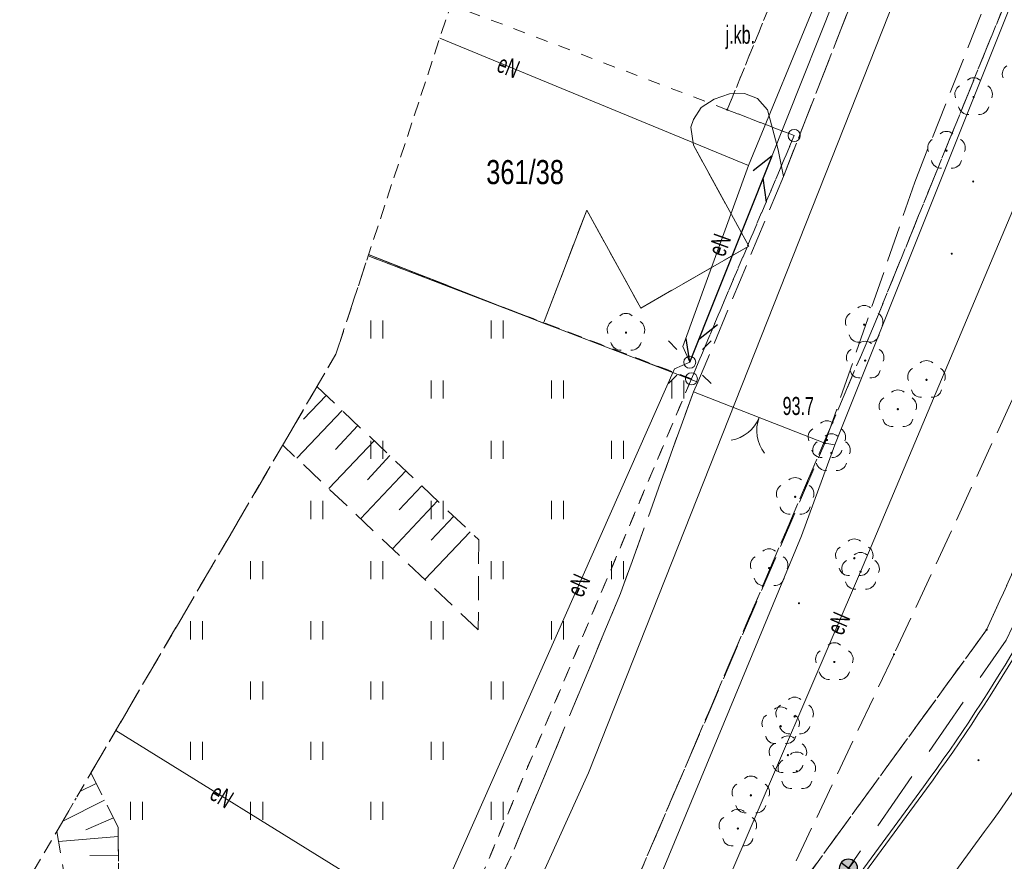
# Model space of a CAD drawing. Header units: metres. Extents: x 6541766 to 6542178, y 5894743 to 5895314.
# Tile 42 of 77: x 6541900 to 6541941, y 5895214 to 5895249. Entities that reach past the tile are written whole.
import ezdxf
from ezdxf.enums import TextEntityAlignment as Align

# ---------------------------------------------------------------- set-up
doc = ezdxf.new("R2010")
doc.units = ezdxf.units.M
for name, pattern in [('0.5_0.5', [1, 0.5, -0.5]), ('1.0_0.5', [1.5, 1, -0.5]), ('1.5_0.5', [2, 1.5, -0.5]), ('2', [0.9, 0.6, -0.3]), ('DASHED', [0.75, 0.5, -0.25]), ('egkk-500', [2, 1.5, -0.5]), ('egug-500', [1, 0.5, -0.5]), ('otob_500', [0]), ('sutp_500', [0])]:
    doc.linetypes.add(name, pattern=pattern)
for name, color, linetype in [('000 Inne (niezydentyfikowane)', 7, 'Continuous'), ('211-numer działki ewidencyjnej', 7, 'Continuous'), ('217-kontur klasyfikacyjny', 7, 'Continuous'), ('218-kontur użytku gruntowego', 7, 'Continuous'), ('219-działka ewidencyjna', 7, 'Continuous'), ('_dr_krawężnik wystający 15x30', 214, 'Continuous'), ('brama', 7, 'Continuous'), ('C-DROGI-SYTUACJA', 7, 'Continuous'), ('jezdnia', 7, 'Continuous'), ('jezdnia-Atr17', 7, 'Continuous'), ('krawężnik', 7, 'Continuous'), ('ogrodzenie trwałe', 7, 'Continuous'), ('pikieta sztuczna-Atr2', 7, 'Continuous'), ('przewód elektroenergetyczny podziemny', 7, 'Continuous'), ('przewód elektroenergetyczny podziemny-Atr1', 7, 'Continuous'), ('przewód gazowy', 7, 'Continuous'), ('przewód telekomunikacyjny napowietrzny', 7, 'Continuous'), ('skarpa nieumocniona', 7, 'Continuous'), ('trawnik', 7, 'Continuous'), ('Zakres', 7, 'Continuous')]:
    doc.layers.add(name, color=color, linetype=linetype)
for name, color, linetype, lineweight in [('_dr_ścieki kd', 36, 'Continuous', 30), ('IE - Kable projektowane', 1, 'DASHED', 20), ('IE - podklad', 8, 'Continuous', 9), ('IE - SŁUP', 1, 'Continuous', 30), ('IE - SŁUP 150W', 1, 'Continuous', 30)]:
    doc.layers.add(name, color=color, linetype=linetype, lineweight=lineweight)
doc.styles.add('MtXpl_Arial20', font='arial.ttf', dxfattribs={"height": 0.2})
doc.linetypes.add('902-500', pattern='A,3.75,0,[1,ksztalty.shx,S=0.5,R=0,X=0,Y=0],3.75', length=7.5)

# ---------------------------------------------------------------- blocks, each defined once
blk = doc.blocks.new('blok - sanitarne pzt chelmza ng')
at = {"color": 0, "linetype": 'Continuous'}
for p, q in [((6542427.67, 5895234.84), (6542431.09, 5895243.415)), ((6542431.09, 5895243.415), (6542430.305, 5895242.796)), ((6542430.863, 5895241.497), (6542430.72, 5895242.486)), ((6542428.826, 5895236.388), (6542428.04, 5895235.769)), ((6542427.67, 5895234.84), (6542427.526, 5895235.83))]:
    blk.add_line(p, q, dxfattribs=at)
at = {"layer": 'przewód elektroenergetyczny podziemny', "color": 1, "linetype": 'Continuous', "lineweight": 9}
for p, q in [((6542436.13, 5895257.61), (6542430.11, 5895243.02)), ((6542417.28, 5895248.304), (6542430.11, 5895243.02)), ((6542430.11, 5895243.02), (6542427.38, 5895235.5)), ((6542434.77, 5895226.14), (6542441.7, 5895242.6)), ((6542427.38, 5895235.5), (6542427.67, 5895234.84)), ((6542416.82, 5895211.5), (6542427.03, 5895234.57)), ((6542427.03, 5895234.57), (6542427.67, 5895234.84)), ((6542420.41, 5895192.72), (6542434.77, 5895226.14)), ((6542403.815, 5895219.547), (6542416.82, 5895211.5))]:
    blk.add_line(p, q, dxfattribs=at)
at = {"layer": 'przewód gazowy', "color": 52, "linetype": 'Continuous', "lineweight": 9}
for p, q in [((6542423.46, 5895217.78), (6542436.92, 5895251.76)), ((6542416.86, 5895203.24), (6542423.46, 5895217.78))]:
    blk.add_line(p, q, dxfattribs=at)
at = {"layer": 'przewód telekomunikacyjny napowietrzny', "color": 30, "linetype": 'sutp_500', "lineweight": 9}
blk.add_line((6542427.67, 5895234.84), (6542436.84, 5895257.83), dxfattribs=at)
at = {"layer": '_dr_ścieki kd', "linetype": '0.5_0.5', "lineweight": 9, "style": 'MtXpl_Arial20'}
blk.add_text('L=44,4m i=4,08%', height=0.5, rotation=54.6415, dxfattribs=at).set_placement((6542440.296, 5895209.908))
at = {"layer": 'przewód elektroenergetyczny podziemny-Atr1', "color": 1, "lineweight": 9, "width": 0.667}
for rotation, p in [(337.616, (6542419.74, 5895247.29)), (70.047, (6542428.76, 5895239.31)), (66.127, (6542422.87, 5895225.18)), (66.748, (6542433.68, 5895223.6)), (66.748, (6542433.68, 5895223.6)), (328.252, (6542407.86, 5895217.05))]:
    blk.add_text('eN', height=0.75, rotation=rotation, dxfattribs=at).set_placement(p, align=Align.MIDDLE_LEFT)
blk = doc.blocks.new('blok - podklad szary rfqfqw')
at = {"color": 8, "linetype": 'Continuous', "lineweight": 9}
for p, q in [((6541914.419, 5895235.829), (6541914.419, 5895236.579)), ((6541914.919, 5895235.829), (6541914.919, 5895236.579)), ((6541919.419, 5895235.829), (6541919.419, 5895236.579)), ((6541919.919, 5895235.829), (6541919.919, 5895236.579)), ((6541927.14, 5895235.371), (6541926.787, 5895235.724)), ((6541928.201, 5895235.371), (6541928.554, 5895235.724)), ((6541927.14, 5895234.31), (6541926.787, 5895233.957)), ((6541928.201, 5895234.31), (6541928.554, 5895233.957)), ((6541916.919, 5895233.329), (6541916.919, 5895234.079)), ((6541917.419, 5895233.329), (6541917.419, 5895234.079)), ((6541921.919, 5895233.329), (6541921.919, 5895234.079)), ((6541922.419, 5895233.329), (6541922.419, 5895234.079)), ((6541926.919, 5895233.329), (6541926.919, 5895234.079)), ((6541927.419, 5895233.329), (6541927.419, 5895234.079)), ((6541914.419, 5895230.829), (6541914.419, 5895231.579)), ((6541914.919, 5895230.829), (6541914.919, 5895231.579)), ((6541919.419, 5895230.829), (6541919.419, 5895231.579)), ((6541919.919, 5895230.829), (6541919.919, 5895231.579)), ((6541924.419, 5895230.829), (6541924.419, 5895231.579)), ((6541924.919, 5895230.829), (6541924.919, 5895231.579)), ((6541911.919, 5895228.329), (6541911.919, 5895229.079)), ((6541912.419, 5895228.329), (6541912.419, 5895229.079)), ((6541916.919, 5895228.329), (6541916.919, 5895229.079)), ((6541917.419, 5895228.329), (6541917.419, 5895229.079)), ((6541921.919, 5895228.329), (6541921.919, 5895229.079)), ((6541922.419, 5895228.329), (6541922.419, 5895229.079)), ((6541909.419, 5895225.829), (6541909.419, 5895226.579)), ((6541909.919, 5895225.829), (6541909.919, 5895226.579)), ((6541914.419, 5895225.829), (6541914.419, 5895226.579)), ((6541914.919, 5895225.829), (6541914.919, 5895226.579)), ((6541919.419, 5895225.829), (6541919.419, 5895226.579)), ((6541919.919, 5895225.829), (6541919.919, 5895226.579)), ((6541924.419, 5895225.829), (6541924.419, 5895226.579)), ((6541924.919, 5895225.829), (6541924.919, 5895226.579)), ((6541906.919, 5895223.329), (6541906.919, 5895224.079)), ((6541907.419, 5895223.329), (6541907.419, 5895224.079)), ((6541911.919, 5895223.329), (6541911.919, 5895224.079)), ((6541912.419, 5895223.329), (6541912.419, 5895224.079)), ((6541916.919, 5895223.329), (6541916.919, 5895224.079)), ((6541917.419, 5895223.329), (6541917.419, 5895224.079)), ((6541921.919, 5895223.329), (6541921.919, 5895224.079)), ((6541922.419, 5895223.329), (6541922.419, 5895224.079)), ((6541909.419, 5895220.829), (6541909.419, 5895221.579)), ((6541909.919, 5895220.829), (6541909.919, 5895221.579)), ((6541914.419, 5895220.829), (6541914.419, 5895221.579)), ((6541914.919, 5895220.829), (6541914.919, 5895221.579)), ((6541919.419, 5895220.829), (6541919.419, 5895221.579)), ((6541919.919, 5895220.829), (6541919.919, 5895221.579)), ((6541906.919, 5895218.329), (6541906.919, 5895219.079)), ((6541907.419, 5895218.329), (6541907.419, 5895219.079)), ((6541911.919, 5895218.329), (6541911.919, 5895219.079)), ((6541912.419, 5895218.329), (6541912.419, 5895219.079)), ((6541916.919, 5895218.329), (6541916.919, 5895219.079)), ((6541917.419, 5895218.329), (6541917.419, 5895219.079)), ((6541904.419, 5895215.829), (6541904.419, 5895216.579)), ((6541904.919, 5895215.829), (6541904.919, 5895216.579)), ((6541909.419, 5895215.829), (6541909.419, 5895216.579)), ((6541909.919, 5895215.829), (6541909.919, 5895216.579)), ((6541914.419, 5895215.829), (6541914.419, 5895216.579)), ((6541914.919, 5895215.829), (6541914.919, 5895216.579)), ((6541919.419, 5895215.829), (6541919.419, 5895216.579)), ((6541919.919, 5895215.829), (6541919.919, 5895216.579))]:
    blk.add_line(p, q, dxfattribs=at)
at = {"color": 8, "lineweight": 9}
blk.add_line((6541939.923, 5895215.343), (6541917.87, 5895185.315), dxfattribs=at)
at = {"color": 8, "linetype": 'Continuous', "lineweight": 9}
for centre in [(6541932.01, 5895244.26), (6541927.67, 5895234.84), (6541927.74, 5895234.15)]:
    blk.add_circle(centre, 0.25, dxfattribs=at)
for centre, radius, start, end in [((6541941.06, 5895246.814), 0.4, 121.308, 202.548), ((6541939.47, 5895246.26), 0.4, 49.272, 130.728), ((6541939.09, 5895245.984), 0.4, 121.308, 202.548), ((6541939.85, 5895245.984), 0.4, 337.452, 58.692), ((6541939.235, 5895245.536), 0.4, 193.221, 274.871), ((6541939.705, 5895245.536), 0.4, 265.129, 346.779), ((6541938.34, 5895244.03), 0.4, 49.272, 130.728), ((6541937.96, 5895243.754), 0.4, 121.308, 202.548), ((6541938.72, 5895243.754), 0.4, 337.452, 58.692), ((6541938.105, 5895243.306), 0.4, 193.221, 274.871), ((6541938.575, 5895243.306), 0.4, 265.129, 346.779), ((6541934.92, 5895236.8), 0.4, 49.272, 130.728), ((6541925.02, 5895236.47), 0.4, 49.272, 130.728), ((6541934.54, 5895236.524), 0.4, 121.308, 202.548), ((6541935.3, 5895236.524), 0.4, 337.452, 58.692), ((6541924.64, 5895236.194), 0.4, 121.308, 202.548), ((6541925.4, 5895236.194), 0.4, 337.452, 58.692), ((6541934.685, 5895236.076), 0.4, 193.221, 274.871), ((6541935.155, 5895236.076), 0.4, 265.129, 346.779), ((6541924.785, 5895235.746), 0.4, 193.221, 274.871), ((6541925.255, 5895235.746), 0.4, 265.129, 346.779), ((6541934.58, 5895235.034), 0.4, 121.308, 202.548), ((6541934.96, 5895235.31), 0.4, 49.272, 130.728), ((6541935.34, 5895235.034), 0.4, 337.452, 58.692), ((6541937.13, 5895234.234), 0.4, 121.308, 202.548), ((6541937.51, 5895234.51), 0.4, 49.272, 130.728), ((6541937.89, 5895234.234), 0.4, 337.452, 58.692), ((6541934.725, 5895234.586), 0.4, 193.221, 274.871), ((6541935.195, 5895234.586), 0.4, 265.129, 346.779), ((6541935.94, 5895233.014), 0.4, 121.308, 202.548), ((6541936.32, 5895233.29), 0.4, 49.272, 130.728), ((6541937.275, 5895233.786), 0.4, 193.221, 274.871), ((6541936.7, 5895233.014), 0.4, 337.452, 58.692), ((6541937.745, 5895233.786), 0.4, 265.129, 346.779), ((6541929.157, 5895233.089), 1.5, 278.724, 338.724), ((6541931.953, 5895232.001), 1.5, 158.724, 218.724), ((6541932.99, 5895231.734), 0.4, 121.308, 202.548), ((6541933.37, 5895232.01), 0.4, 49.272, 130.728), ((6541933.75, 5895231.734), 0.4, 337.452, 58.692), ((6541936.085, 5895232.566), 0.4, 193.221, 274.871), ((6541936.555, 5895232.566), 0.4, 265.129, 346.779), ((6541933.56, 5895231.47), 0.4, 49.272, 130.728), ((6541933.18, 5895231.194), 0.4, 121.308, 202.548), ((6541933.94, 5895231.194), 0.4, 337.452, 58.692), ((6541933.135, 5895231.286), 0.4, 193.221, 274.871), ((6541933.605, 5895231.286), 0.4, 265.129, 346.779), ((6541933.325, 5895230.746), 0.4, 193.221, 274.871), ((6541933.795, 5895230.746), 0.4, 265.129, 346.779), ((6541932.05, 5895229.65), 0.4, 49.272, 130.728), ((6541931.67, 5895229.374), 0.4, 121.308, 202.548), ((6541932.43, 5895229.374), 0.4, 337.452, 58.692), ((6541931.815, 5895228.926), 0.4, 193.221, 274.871), ((6541932.285, 5895228.926), 0.4, 265.129, 346.779), ((6541934.13, 5895226.824), 0.4, 121.308, 202.548), ((6541934.51, 5895227.1), 0.4, 49.272, 130.728), ((6541934.89, 5895226.824), 0.4, 337.452, 58.692), ((6541930.59, 5895226.414), 0.4, 121.308, 202.548), ((6541930.97, 5895226.69), 0.4, 49.272, 130.728), ((6541931.35, 5895226.414), 0.4, 337.452, 58.692), ((6541934.77, 5895226.54), 0.4, 49.272, 130.728), ((6541934.39, 5895226.264), 0.4, 121.308, 202.548), ((6541935.15, 5895226.264), 0.4, 337.452, 58.692), ((6541934.275, 5895226.376), 0.4, 193.221, 274.871), ((6541934.745, 5895226.376), 0.4, 265.129, 346.779), ((6541930.735, 5895225.966), 0.4, 193.221, 274.871), ((6541931.205, 5895225.966), 0.4, 265.129, 346.779), ((6541934.535, 5895225.816), 0.4, 193.221, 274.871), ((6541935.005, 5895225.816), 0.4, 265.129, 346.779), ((6541933.68, 5895222.79), 0.4, 49.272, 130.728), ((6541933.3, 5895222.514), 0.4, 121.308, 202.548), ((6541934.06, 5895222.514), 0.4, 337.452, 58.692), ((6541933.445, 5895222.066), 0.4, 193.221, 274.871), ((6541933.915, 5895222.066), 0.4, 265.129, 346.779), ((6541932.03, 5895220.53), 0.4, 49.272, 130.728), ((6541931.45, 5895220.12), 0.4, 49.272, 130.728), ((6541931.65, 5895220.254), 0.4, 121.308, 202.548), ((6541932.41, 5895220.254), 0.4, 337.452, 58.692), ((6541931.07, 5895219.844), 0.4, 121.308, 202.548), ((6541931.83, 5895219.844), 0.4, 337.452, 58.692), ((6541931.795, 5895219.806), 0.4, 193.221, 274.871), ((6541932.265, 5895219.806), 0.4, 265.129, 346.779), ((6541931.215, 5895219.396), 0.4, 193.221, 274.871), ((6541931.37, 5895218.644), 0.4, 121.308, 202.548), ((6541931.75, 5895218.92), 0.4, 49.272, 130.728), ((6541931.685, 5895219.396), 0.4, 265.129, 346.779), ((6541932.13, 5895218.644), 0.4, 337.452, 58.692), ((6541932.12, 5895218.25), 0.4, 49.272, 130.728), ((6541931.74, 5895217.974), 0.4, 121.308, 202.548), ((6541932.5, 5895217.974), 0.4, 337.452, 58.692), ((6541931.515, 5895218.196), 0.4, 193.221, 274.871), ((6541931.985, 5895218.196), 0.4, 265.129, 346.779), ((6541930.21, 5895217.25), 0.4, 49.272, 130.728), ((6541931.885, 5895217.526), 0.4, 193.221, 274.871), ((6541932.355, 5895217.526), 0.4, 265.129, 346.779), ((6541929.83, 5895216.974), 0.4, 121.308, 202.548), ((6541930.59, 5895216.974), 0.4, 337.452, 58.692), ((6541929.67, 5895215.87), 0.4, 49.272, 130.728), ((6541929.975, 5895216.526), 0.4, 193.221, 274.871), ((6541930.445, 5895216.526), 0.4, 265.129, 346.779), ((6541929.29, 5895215.594), 0.4, 121.308, 202.548), ((6541930.05, 5895215.594), 0.4, 337.452, 58.692), ((6541929.435, 5895215.146), 0.4, 193.221, 274.871), ((6541929.905, 5895215.146), 0.4, 265.129, 346.779)]:
    blk.add_arc(centre, radius, start, end, dxfattribs=at)
at = {"color": 8, "linetype": 'Continuous', "lineweight": 9, "extrusion": (0, 0, -1)}
for points in [[(-6541939.435, 5895245.825), (-6541939.435, 5895245.895), (-6541939.42, 5895245.86)], [(-6541939.435, 5895245.895), (-6541939.47, 5895245.81), (-6541939.47, 5895245.91)], [(-6541939.435, 5895245.895), (-6541939.435, 5895245.825), (-6541939.47, 5895245.81)], [(-6541939.47, 5895245.91), (-6541939.47, 5895245.81), (-6541939.505, 5895245.825)], [(-6541939.47, 5895245.91), (-6541939.505, 5895245.825), (-6541939.505, 5895245.895)], [(-6541939.505, 5895245.895), (-6541939.505, 5895245.825), (-6541939.52, 5895245.86)], [(-6541929.198, 5895245.298), (-6541929.198, 5895245.362), (-6541929.185, 5895245.33)], [(-6541929.198, 5895245.362), (-6541929.23, 5895245.285), (-6541929.23, 5895245.375)], [(-6541929.198, 5895245.362), (-6541929.198, 5895245.298), (-6541929.23, 5895245.285)], [(-6541929.23, 5895245.375), (-6541929.23, 5895245.285), (-6541929.262, 5895245.298)], [(-6541929.23, 5895245.375), (-6541929.262, 5895245.298), (-6541929.262, 5895245.362)], [(-6541929.262, 5895245.362), (-6541929.262, 5895245.298), (-6541929.275, 5895245.33)], [(-6541938.305, 5895243.595), (-6541938.305, 5895243.665), (-6541938.29, 5895243.63)], [(-6541938.305, 5895243.665), (-6541938.34, 5895243.58), (-6541938.34, 5895243.68)], [(-6541938.305, 5895243.665), (-6541938.305, 5895243.595), (-6541938.34, 5895243.58)], [(-6541938.34, 5895243.68), (-6541938.34, 5895243.58), (-6541938.375, 5895243.595)], [(-6541938.34, 5895243.68), (-6541938.375, 5895243.595), (-6541938.375, 5895243.665)], [(-6541938.375, 5895243.665), (-6541938.375, 5895243.595), (-6541938.39, 5895243.63)], [(-6541939.418, 5895242.318), (-6541939.418, 5895242.382), (-6541939.405, 5895242.35)], [(-6541939.418, 5895242.382), (-6541939.45, 5895242.305), (-6541939.45, 5895242.395)], [(-6541939.418, 5895242.382), (-6541939.418, 5895242.318), (-6541939.45, 5895242.305)], [(-6541939.45, 5895242.395), (-6541939.45, 5895242.305), (-6541939.482, 5895242.318)], [(-6541939.45, 5895242.395), (-6541939.482, 5895242.318), (-6541939.482, 5895242.382)], [(-6541939.482, 5895242.382), (-6541939.482, 5895242.318), (-6541939.495, 5895242.35)], [(-6541938.528, 5895239.318), (-6541938.528, 5895239.382), (-6541938.515, 5895239.35)], [(-6541938.528, 5895239.382), (-6541938.56, 5895239.305), (-6541938.56, 5895239.395)], [(-6541938.528, 5895239.382), (-6541938.528, 5895239.318), (-6541938.56, 5895239.305)], [(-6541938.56, 5895239.395), (-6541938.56, 5895239.305), (-6541938.592, 5895239.318)], [(-6541938.56, 5895239.395), (-6541938.592, 5895239.318), (-6541938.592, 5895239.382)], [(-6541938.592, 5895239.382), (-6541938.592, 5895239.318), (-6541938.605, 5895239.35)], [(-6541934.885, 5895236.365), (-6541934.885, 5895236.435), (-6541934.87, 5895236.4)], [(-6541934.885, 5895236.435), (-6541934.92, 5895236.35), (-6541934.92, 5895236.45)], [(-6541934.885, 5895236.435), (-6541934.885, 5895236.365), (-6541934.92, 5895236.35)], [(-6541934.92, 5895236.45), (-6541934.92, 5895236.35), (-6541934.955, 5895236.365)], [(-6541934.92, 5895236.45), (-6541934.955, 5895236.365), (-6541934.955, 5895236.435)], [(-6541934.955, 5895236.435), (-6541934.955, 5895236.365), (-6541934.97, 5895236.4)], [(-6541924.985, 5895236.035), (-6541924.985, 5895236.105), (-6541924.97, 5895236.07)], [(-6541924.985, 5895236.105), (-6541925.02, 5895236.02), (-6541925.02, 5895236.12)], [(-6541924.985, 5895236.105), (-6541924.985, 5895236.035), (-6541925.02, 5895236.02)], [(-6541925.02, 5895236.12), (-6541925.02, 5895236.02), (-6541925.055, 5895236.035)], [(-6541925.02, 5895236.12), (-6541925.055, 5895236.035), (-6541925.055, 5895236.105)], [(-6541925.055, 5895236.105), (-6541925.055, 5895236.035), (-6541925.07, 5895236.07)], [(-6541934.925, 5895234.875), (-6541934.925, 5895234.945), (-6541934.91, 5895234.91)], [(-6541934.925, 5895234.945), (-6541934.96, 5895234.86), (-6541934.96, 5895234.96)], [(-6541934.925, 5895234.945), (-6541934.925, 5895234.875), (-6541934.96, 5895234.86)], [(-6541934.96, 5895234.96), (-6541934.96, 5895234.86), (-6541934.995, 5895234.875)], [(-6541934.96, 5895234.96), (-6541934.995, 5895234.875), (-6541934.995, 5895234.945)], [(-6541934.995, 5895234.945), (-6541934.995, 5895234.875), (-6541935.01, 5895234.91)], [(-6541937.475, 5895234.075), (-6541937.475, 5895234.145), (-6541937.46, 5895234.11)], [(-6541937.475, 5895234.145), (-6541937.51, 5895234.06), (-6541937.51, 5895234.16)], [(-6541937.475, 5895234.145), (-6541937.475, 5895234.075), (-6541937.51, 5895234.06)], [(-6541937.51, 5895234.16), (-6541937.51, 5895234.06), (-6541937.545, 5895234.075)], [(-6541937.51, 5895234.16), (-6541937.545, 5895234.075), (-6541937.545, 5895234.145)], [(-6541937.545, 5895234.145), (-6541937.545, 5895234.075), (-6541937.56, 5895234.11)], [(-6541936.285, 5895232.855), (-6541936.285, 5895232.925), (-6541936.27, 5895232.89)], [(-6541936.285, 5895232.925), (-6541936.32, 5895232.84), (-6541936.32, 5895232.94)], [(-6541936.285, 5895232.925), (-6541936.285, 5895232.855), (-6541936.32, 5895232.84)], [(-6541936.32, 5895232.94), (-6541936.32, 5895232.84), (-6541936.355, 5895232.855)], [(-6541936.32, 5895232.94), (-6541936.355, 5895232.855), (-6541936.355, 5895232.925)], [(-6541936.355, 5895232.925), (-6541936.355, 5895232.855), (-6541936.37, 5895232.89)], [(-6541933.258, 5895231.448), (-6541933.258, 5895231.512), (-6541933.245, 5895231.48)], [(-6541933.258, 5895231.512), (-6541933.29, 5895231.435), (-6541933.29, 5895231.525)], [(-6541933.258, 5895231.512), (-6541933.258, 5895231.448), (-6541933.29, 5895231.435)], [(-6541933.29, 5895231.525), (-6541933.29, 5895231.435), (-6541933.322, 5895231.448)], [(-6541933.29, 5895231.525), (-6541933.322, 5895231.448), (-6541933.322, 5895231.512)], [(-6541933.335, 5895231.575), (-6541933.335, 5895231.645), (-6541933.32, 5895231.61)], [(-6541933.322, 5895231.512), (-6541933.322, 5895231.448), (-6541933.335, 5895231.48)], [(-6541933.335, 5895231.645), (-6541933.37, 5895231.56), (-6541933.37, 5895231.66)], [(-6541933.335, 5895231.645), (-6541933.335, 5895231.575), (-6541933.37, 5895231.56)], [(-6541933.37, 5895231.66), (-6541933.37, 5895231.56), (-6541933.405, 5895231.575)], [(-6541933.37, 5895231.66), (-6541933.405, 5895231.575), (-6541933.405, 5895231.645)], [(-6541933.405, 5895231.645), (-6541933.405, 5895231.575), (-6541933.42, 5895231.61)], [(-6541933.525, 5895231.035), (-6541933.525, 5895231.105), (-6541933.51, 5895231.07)], [(-6541933.525, 5895231.105), (-6541933.56, 5895231.02), (-6541933.56, 5895231.12)], [(-6541933.525, 5895231.105), (-6541933.525, 5895231.035), (-6541933.56, 5895231.02)], [(-6541933.56, 5895231.12), (-6541933.56, 5895231.02), (-6541933.595, 5895231.035)], [(-6541933.56, 5895231.12), (-6541933.595, 5895231.035), (-6541933.595, 5895231.105)], [(-6541933.595, 5895231.105), (-6541933.595, 5895231.035), (-6541933.61, 5895231.07)], [(-6541932.015, 5895229.215), (-6541932.015, 5895229.285), (-6541932, 5895229.25)], [(-6541932.015, 5895229.285), (-6541932.05, 5895229.2), (-6541932.05, 5895229.3)], [(-6541932.015, 5895229.285), (-6541932.015, 5895229.215), (-6541932.05, 5895229.2)], [(-6541932.05, 5895229.3), (-6541932.05, 5895229.2), (-6541932.085, 5895229.215)], [(-6541932.05, 5895229.3), (-6541932.085, 5895229.215), (-6541932.085, 5895229.285)], [(-6541932.085, 5895229.285), (-6541932.085, 5895229.215), (-6541932.1, 5895229.25)], [(-6541934.475, 5895226.665), (-6541934.475, 5895226.735), (-6541934.46, 5895226.7)], [(-6541934.475, 5895226.735), (-6541934.51, 5895226.65), (-6541934.51, 5895226.75)], [(-6541934.475, 5895226.735), (-6541934.475, 5895226.665), (-6541934.51, 5895226.65)], [(-6541934.51, 5895226.75), (-6541934.51, 5895226.65), (-6541934.545, 5895226.665)], [(-6541934.51, 5895226.75), (-6541934.545, 5895226.665), (-6541934.545, 5895226.735)], [(-6541934.545, 5895226.735), (-6541934.545, 5895226.665), (-6541934.56, 5895226.7)], [(-6541930.935, 5895226.255), (-6541930.935, 5895226.325), (-6541930.92, 5895226.29)], [(-6541930.935, 5895226.325), (-6541930.97, 5895226.24), (-6541930.97, 5895226.34)], [(-6541930.935, 5895226.325), (-6541930.935, 5895226.255), (-6541930.97, 5895226.24)], [(-6541930.97, 5895226.34), (-6541930.97, 5895226.24), (-6541931.005, 5895226.255)], [(-6541930.97, 5895226.34), (-6541931.005, 5895226.255), (-6541931.005, 5895226.325)], [(-6541931.005, 5895226.325), (-6541931.005, 5895226.255), (-6541931.02, 5895226.29)], [(-6541934.735, 5895226.105), (-6541934.735, 5895226.175), (-6541934.72, 5895226.14)], [(-6541934.735, 5895226.175), (-6541934.77, 5895226.09), (-6541934.77, 5895226.19)], [(-6541934.735, 5895226.175), (-6541934.735, 5895226.105), (-6541934.77, 5895226.09)], [(-6541934.77, 5895226.19), (-6541934.77, 5895226.09), (-6541934.805, 5895226.105)], [(-6541934.77, 5895226.19), (-6541934.805, 5895226.105), (-6541934.805, 5895226.175)], [(-6541934.805, 5895226.175), (-6541934.805, 5895226.105), (-6541934.82, 5895226.14)], [(-6541932.178, 5895224.798), (-6541932.178, 5895224.862), (-6541932.165, 5895224.83)], [(-6541932.178, 5895224.862), (-6541932.21, 5895224.785), (-6541932.21, 5895224.875)], [(-6541932.178, 5895224.862), (-6541932.178, 5895224.798), (-6541932.21, 5895224.785)], [(-6541932.21, 5895224.875), (-6541932.21, 5895224.785), (-6541932.242, 5895224.798)], [(-6541932.21, 5895224.875), (-6541932.242, 5895224.798), (-6541932.242, 5895224.862)], [(-6541932.242, 5895224.862), (-6541932.242, 5895224.798), (-6541932.255, 5895224.83)], [(-6541939.978, 5895223.698), (-6541939.978, 5895223.762), (-6541939.965, 5895223.73)], [(-6541939.978, 5895223.762), (-6541940.01, 5895223.685), (-6541940.01, 5895223.775)], [(-6541939.978, 5895223.762), (-6541939.978, 5895223.698), (-6541940.01, 5895223.685)], [(-6541940.01, 5895223.775), (-6541940.01, 5895223.685), (-6541940.042, 5895223.698)], [(-6541940.01, 5895223.775), (-6541940.042, 5895223.698), (-6541940.042, 5895223.762)], [(-6541940.042, 5895223.762), (-6541940.042, 5895223.698), (-6541940.055, 5895223.73)], [(-6541936.128, 5895222.678), (-6541936.128, 5895222.742), (-6541936.115, 5895222.71)], [(-6541936.128, 5895222.742), (-6541936.16, 5895222.665), (-6541936.16, 5895222.755)], [(-6541936.128, 5895222.742), (-6541936.128, 5895222.678), (-6541936.16, 5895222.665)], [(-6541936.16, 5895222.755), (-6541936.16, 5895222.665), (-6541936.192, 5895222.678)], [(-6541936.16, 5895222.755), (-6541936.192, 5895222.678), (-6541936.192, 5895222.742)], [(-6541936.192, 5895222.742), (-6541936.192, 5895222.678), (-6541936.205, 5895222.71)], [(-6541933.645, 5895222.355), (-6541933.645, 5895222.425), (-6541933.63, 5895222.39)], [(-6541933.645, 5895222.425), (-6541933.68, 5895222.34), (-6541933.68, 5895222.44)], [(-6541933.645, 5895222.425), (-6541933.645, 5895222.355), (-6541933.68, 5895222.34)], [(-6541933.68, 5895222.44), (-6541933.68, 5895222.34), (-6541933.715, 5895222.355)], [(-6541933.68, 5895222.44), (-6541933.715, 5895222.355), (-6541933.715, 5895222.425)], [(-6541933.715, 5895222.425), (-6541933.715, 5895222.355), (-6541933.73, 5895222.39)], [(-6541931.995, 5895220.095), (-6541931.995, 5895220.165), (-6541931.98, 5895220.13)], [(-6541931.995, 5895220.165), (-6541932.03, 5895220.08), (-6541932.03, 5895220.18)], [(-6541931.995, 5895220.165), (-6541931.995, 5895220.095), (-6541932.03, 5895220.08)], [(-6541932.03, 5895220.18), (-6541932.03, 5895220.08), (-6541932.065, 5895220.095)], [(-6541932.03, 5895220.18), (-6541932.065, 5895220.095), (-6541932.065, 5895220.165)], [(-6541932.065, 5895220.165), (-6541932.065, 5895220.095), (-6541932.08, 5895220.13)], [(-6541931.415, 5895219.685), (-6541931.415, 5895219.755), (-6541931.4, 5895219.72)], [(-6541931.415, 5895219.755), (-6541931.45, 5895219.67), (-6541931.45, 5895219.77)], [(-6541931.415, 5895219.755), (-6541931.415, 5895219.685), (-6541931.45, 5895219.67)], [(-6541931.45, 5895219.77), (-6541931.45, 5895219.67), (-6541931.485, 5895219.685)], [(-6541931.45, 5895219.77), (-6541931.485, 5895219.685), (-6541931.485, 5895219.755)], [(-6541931.485, 5895219.755), (-6541931.485, 5895219.685), (-6541931.5, 5895219.72)], [(-6541931.715, 5895218.485), (-6541931.715, 5895218.555), (-6541931.7, 5895218.52)], [(-6541931.715, 5895218.555), (-6541931.75, 5895218.47), (-6541931.75, 5895218.57)], [(-6541931.715, 5895218.555), (-6541931.715, 5895218.485), (-6541931.75, 5895218.47)], [(-6541931.75, 5895218.57), (-6541931.75, 5895218.47), (-6541931.785, 5895218.485)], [(-6541931.75, 5895218.57), (-6541931.785, 5895218.485), (-6541931.785, 5895218.555)], [(-6541931.785, 5895218.555), (-6541931.785, 5895218.485), (-6541931.8, 5895218.52)], [(-6541939.638, 5895218.278), (-6541939.638, 5895218.342), (-6541939.625, 5895218.31)], [(-6541939.638, 5895218.342), (-6541939.67, 5895218.265), (-6541939.67, 5895218.355)], [(-6541939.638, 5895218.342), (-6541939.638, 5895218.278), (-6541939.67, 5895218.265)], [(-6541939.67, 5895218.355), (-6541939.67, 5895218.265), (-6541939.702, 5895218.278)], [(-6541939.67, 5895218.355), (-6541939.702, 5895218.278), (-6541939.702, 5895218.342)], [(-6541939.702, 5895218.342), (-6541939.702, 5895218.278), (-6541939.715, 5895218.31)], [(-6541932.085, 5895217.815), (-6541932.085, 5895217.885), (-6541932.07, 5895217.85)], [(-6541932.085, 5895217.885), (-6541932.12, 5895217.8), (-6541932.12, 5895217.9)], [(-6541932.085, 5895217.885), (-6541932.085, 5895217.815), (-6541932.12, 5895217.8)], [(-6541932.12, 5895217.9), (-6541932.12, 5895217.8), (-6541932.155, 5895217.815)], [(-6541932.12, 5895217.9), (-6541932.155, 5895217.815), (-6541932.155, 5895217.885)], [(-6541932.155, 5895217.885), (-6541932.155, 5895217.815), (-6541932.17, 5895217.85)], [(-6541930.175, 5895216.815), (-6541930.175, 5895216.885), (-6541930.16, 5895216.85)], [(-6541930.175, 5895216.885), (-6541930.21, 5895216.8), (-6541930.21, 5895216.9)], [(-6541930.175, 5895216.885), (-6541930.175, 5895216.815), (-6541930.21, 5895216.8)], [(-6541930.21, 5895216.9), (-6541930.21, 5895216.8), (-6541930.245, 5895216.815)], [(-6541930.21, 5895216.9), (-6541930.245, 5895216.815), (-6541930.245, 5895216.885)], [(-6541930.245, 5895216.885), (-6541930.245, 5895216.815), (-6541930.26, 5895216.85)], [(-6541929.635, 5895215.435), (-6541929.635, 5895215.505), (-6541929.62, 5895215.47)], [(-6541929.635, 5895215.505), (-6541929.67, 5895215.42), (-6541929.67, 5895215.52)], [(-6541929.635, 5895215.505), (-6541929.635, 5895215.435), (-6541929.67, 5895215.42)], [(-6541929.67, 5895215.52), (-6541929.67, 5895215.42), (-6541929.705, 5895215.435)], [(-6541929.67, 5895215.52), (-6541929.705, 5895215.435), (-6541929.705, 5895215.505)], [(-6541929.705, 5895215.505), (-6541929.705, 5895215.435), (-6541929.72, 5895215.47)]]:
    blk.add_solid(points, dxfattribs=at)
at = {"layer": '000 Inne (niezydentyfikowane)', "color": 8, "linetype": 'Continuous', "lineweight": 9}
for p, q in [((6541912.56, 5895233.46), (6541911.62, 5895232.47)), ((6541913.22, 5895232.84), (6541911.34, 5895230.85)), ((6541913.88, 5895232.21), (6541912.94, 5895231.22)), ((6541914.55, 5895231.58), (6541912.67, 5895229.6)), ((6541915.21, 5895230.96), (6541914.27, 5895229.96)), ((6541915.87, 5895230.33), (6541913.99, 5895228.34)), ((6541916.53, 5895229.7), (6541915.59, 5895228.71)), ((6541917.19, 5895229.08), (6541915.32, 5895227.09)), ((6541917.86, 5895228.45), (6541916.92, 5895227.45)), ((6541918.54, 5895227.8), (6541916.66, 5895225.82)), ((6541903, 5895217.34), (6541902.326, 5895217.003)), ((6541903.35, 5895216.65), (6541901.61, 5895215.78)), ((6541903.72, 5895215.91), (6541902.57, 5895215.42)), ((6541903.91, 5895215.14), (6541901.43, 5895214.93)), ((6541903.92, 5895214.36), (6541902.73, 5895214.35))]:
    blk.add_line(p, q, dxfattribs=at)
at = {"layer": '217-kontur klasyfikacyjny', "color": 8, "linetype": 'egkk-500', "lineweight": 9}
for p, q in [((6541953.79, 5895281.76), (6541935.31, 5895236.33)), ((6541935.31, 5895236.33), (6541923.6, 5895208.94)), ((6541940.01, 5895223.73), (6541944.14, 5895232.86)), ((6541925.24, 5895203.44), (6541940.01, 5895223.73))]:
    blk.add_line(p, q, dxfattribs=at)
at = {"layer": '218-kontur użytku gruntowego', "color": 8, "linetype": 'egug-500', "lineweight": 9}
for p, q in [((6541929.23, 5895245.33), (6541944.66, 5895283.19)), ((6541944.66, 5895283.19), (6541929.23, 5895245.33)), ((6541935.31, 5895236.33), (6541953.79, 5895281.76)), ((6541953.79, 5895281.76), (6541935.31, 5895236.33)), ((6541932.01, 5895244.26), (6541929.23, 5895245.33)), ((6541929.23, 5895245.33), (6541932.01, 5895244.26)), ((6541927.74, 5895234.15), (6541932.01, 5895244.26)), ((6541932.01, 5895244.26), (6541927.74, 5895234.15)), ((6541914.305, 5895239.258), (6541927.74, 5895234.15)), ((6541927.74, 5895234.15), (6541914.305, 5895239.258)), ((6541923.6, 5895208.94), (6541935.31, 5895236.33)), ((6541935.31, 5895236.33), (6541923.6, 5895208.94)), ((6541918.16, 5895211.46), (6541927.74, 5895234.15)), ((6541927.74, 5895234.15), (6541918.16, 5895211.46)), ((6541944.14, 5895232.86), (6541940.01, 5895223.73)), ((6541940.01, 5895223.73), (6541944.14, 5895232.86)), ((6541940.01, 5895223.73), (6541925.24, 5895203.44)), ((6541925.24, 5895203.44), (6541940.01, 5895223.73))]:
    blk.add_line(p, q, dxfattribs=at)
at = {"layer": '219-działka ewidencyjna', "color": 8, "linetype": '0.5_0.5', "lineweight": 9}
for p, q in [((6541944.66, 5895283.19), (6541929.23, 5895245.33)), ((6541929.23, 5895245.33), (6541917.737, 5895249.694)), ((6541932.01, 5895244.26), (6541929.23, 5895245.33)), ((6541932.01, 5895244.26), (6541927.74, 5895234.15)), ((6541914.305, 5895239.258), (6541927.74, 5895234.15)), ((6541918.16, 5895211.46), (6541927.74, 5895234.15)), ((6541940.01, 5895223.73), (6541944.14, 5895232.86)), ((6541925.24, 5895203.44), (6541940.01, 5895223.73))]:
    blk.add_line(p, q, dxfattribs=at)
at = {"layer": '_dr_krawężnik wystający 15x30', "color": 8, "lineweight": 9}
for p, q in [((6541937.385, 5895217.208), (6541915.424, 5895187.306)), ((6541937.506, 5895217.119), (6541915.54, 5895187.211))]:
    blk.add_line(p, q, dxfattribs=at)
for radius in [71.85, 72]:
    blk.add_arc((6541879.475, 5895259.738), radius, 323.70553, 335.6555, dxfattribs=at)
at = {"layer": 'brama', "color": 8, "linetype": 'otob_500', "lineweight": 9}
blk.add_line((6541933.29, 5895231.48), (6541927.82, 5895233.61), dxfattribs=at)
at = {"layer": 'C-DROGI-SYTUACJA', "color": 8, "lineweight": 9}
blk.add_lwpolyline([(6541947.806, 5895228.822, -0.052189), (6541939.923, 5895215.343)], format="xyb", dxfattribs=at)
at = {"layer": 'jezdnia', "color": 8, "linetype": '1.5_0.5', "lineweight": 9}
for p, q in [((6541934.92, 5895251.13), (6541931.56, 5895242.55)), ((6541931.56, 5895242.55), (6541934.92, 5895251.13)), ((6541937.02, 5895242.32), (6541940.41, 5895250.88)), ((6541928.69, 5895245.77), (6541929.32, 5895245.99)), ((6541929.32, 5895245.99), (6541929.94, 5895246)), ((6541929.94, 5895246), (6541930.49, 5895245.79)), ((6541928.15, 5895245.42), (6541928.69, 5895245.77)), ((6541930.49, 5895245.79), (6541930.9, 5895245.32)), ((6541927.83, 5895244.92), (6541928.15, 5895245.42)), ((6541930.9, 5895245.32), (6541931.35, 5895243.67)), ((6541927.72, 5895244.6), (6541927.83, 5895244.92)), ((6541927.82, 5895243.86), (6541927.72, 5895244.6)), ((6541930.12, 5895239.66), (6541927.82, 5895243.86)), ((6541931.35, 5895243.67), (6541931.56, 5895242.55)), ((6541931.56, 5895242.55), (6541928.01, 5895234.02)), ((6541933.29, 5895231.48), (6541937.02, 5895242.32)), ((6541921.59, 5895236.47), (6541923.39, 5895241.16)), ((6541923.39, 5895241.16), (6541925.63, 5895237.09)), ((6541925.63, 5895237.09), (6541930.12, 5895239.66)), ((6541914.322, 5895239.311), (6541921.59, 5895236.47)), ((6541942.76, 5895236.9), (6541936.16, 5895222.71)), ((6541928.01, 5895234.02), (6541927.82, 5895233.61)), ((6541927.82, 5895233.61), (6541924.79, 5895225.23)), ((6541925.11, 5895212.5), (6541933.29, 5895231.48)), ((6541924.79, 5895225.23), (6541920.25, 5895214.33)), ((6541936.16, 5895222.71), (6541930.85, 5895211.5)), ((6541920.25, 5895214.33), (6541915.58, 5895204.67))]:
    blk.add_line(p, q, dxfattribs=at)
at = {"layer": 'krawężnik', "color": 8, "linetype": 'Continuous', "lineweight": 9}
for p, q in [((6541929.32, 5895245.99), (6541928.69, 5895245.77)), ((6541929.94, 5895246), (6541929.32, 5895245.99)), ((6541930.49, 5895245.79), (6541929.94, 5895246)), ((6541928.69, 5895245.77), (6541928.15, 5895245.42)), ((6541930.9, 5895245.32), (6541930.49, 5895245.79)), ((6541928.15, 5895245.42), (6541927.83, 5895244.92)), ((6541931.35, 5895243.67), (6541930.9, 5895245.32)), ((6541927.83, 5895244.92), (6541927.72, 5895244.6)), ((6541927.72, 5895244.6), (6541927.82, 5895243.86)), ((6541927.82, 5895243.86), (6541930.12, 5895239.66)), ((6541931.56, 5895242.55), (6541931.35, 5895243.67)), ((6541923.39, 5895241.16), (6541921.59, 5895236.47)), ((6541925.63, 5895237.09), (6541923.39, 5895241.16)), ((6541930.12, 5895239.66), (6541925.63, 5895237.09)), ((6541921.59, 5895236.47), (6541914.322, 5895239.311))]:
    blk.add_line(p, q, dxfattribs=at)
at = {"layer": 'ogrodzenie trwałe', "color": 8, "linetype": '902-500', "lineweight": 9}
for p, q in [((6541933.7, 5895231.41), (6541941.69, 5895251.37)), ((6541914.308, 5895239.267), (6541928.01, 5895234.02)), ((6541928.01, 5895234.02), (6541927.82, 5895233.61)), ((6541932.32, 5895227.63), (6541933.7, 5895231.41)), ((6541933.29, 5895231.48), (6541933.7, 5895231.41)), ((6541925.91, 5895212.2), (6541932.32, 5895227.63))]:
    blk.add_line(p, q, dxfattribs=at)
at = {"layer": 'skarpa nieumocniona', "color": 8, "linetype": '1.0_0.5', "lineweight": 9}
for p, q in [((6541912.174, 5895233.827), (6541918.9, 5895227.46)), ((6541918.88, 5895223.72), (6541910.752, 5895231.398)), ((6541918.9, 5895227.46), (6541918.88, 5895223.72)), ((6541902.78, 5895217.779), (6541903.91, 5895215.53)), ((6541901.36, 5895215.35), (6541902.168, 5895216.732)), ((6541901.78, 5895212.99), (6541901.36, 5895215.35)), ((6541903.91, 5895215.53), (6541904, 5895203.61))]:
    blk.add_line(p, q, dxfattribs=at)
at = {"layer": 'trawnik', "color": 8, "linetype": '1.0_0.5', "lineweight": 9}
for p, q in [((6541912.96, 5895235.17), (6541914.32, 5895239.31)), ((6541914.32, 5895239.31), (6541921.59, 5895236.47)), ((6541921.59, 5895236.47), (6541928.01, 5895234.02)), ((6541902.78, 5895217.78), (6541912.96, 5895235.17)), ((6541928.01, 5895234.02), (6541927.82, 5895233.61)), ((6541927.82, 5895233.61), (6541924.79, 5895225.23)), ((6541924.79, 5895225.23), (6541920.25, 5895214.33)), ((6541903.91, 5895215.53), (6541902.78, 5895217.78)), ((6541904, 5895203.61), (6541903.91, 5895215.53)), ((6541920.25, 5895214.33), (6541915.58, 5895204.67))]:
    blk.add_line(p, q, dxfattribs=at)
at = {"layer": 'Zakres', "color": 8, "linetype": '2', "lineweight": 9}
for p, q in [((6541938.62, 5895313.18), (6541912.96, 5895235.17)), ((6541938.62, 5895313.18), (6541912.96, 5895235.17)), ((6541938.62, 5895313.18), (6541912.96, 5895235.17)), ((6541938.62, 5895313.18), (6541912.96, 5895235.17)), ((6541912.96, 5895235.17), (6541870.71, 5895162.99)), ((6541912.96, 5895235.17), (6541870.71, 5895162.99)), ((6541912.96, 5895235.17), (6541870.71, 5895162.99)), ((6541912.96, 5895235.17), (6541870.71, 5895162.99))]:
    blk.add_line(p, q, dxfattribs=at)
at = {"layer": '211-numer działki ewidencyjnej', "color": 8, "linetype": 'Continuous', "lineweight": 9, "width": 0.79}
blk.add_text('361/38', height=1, dxfattribs=at).set_placement((6541919.21, 5895242.24))
at = {"layer": 'jezdnia-Atr17', "color": 8, "lineweight": 9, "width": 0.667}
blk.add_text('j.kb.', height=0.75, dxfattribs=at).set_placement((6541929.16, 5895248.07))
blk.add_text('j.kb.', height=0.75, dxfattribs=at).set_placement((6541929.16, 5895248.07))
at = {"layer": 'pikieta sztuczna-Atr2', "color": 8, "lineweight": 9, "width": 0.667}
blk.add_text('93.7', height=0.75, dxfattribs=at).set_placement((6541931.53, 5895232.65, 93.7))
blk = doc.blocks.new('slup pojedynczy')
at = {"layer": 'IE - SŁUP 150W', "ltscale": 0.75}
h = blk.add_hatch(color=256, dxfattribs=at)
edge = h.paths.add_edge_path()
edge.add_arc((4596208.008, 5925834.047), 0.338, 0, 360)
h = blk.add_hatch(color=256, dxfattribs=at)
edge = h.paths.add_edge_path()
edge.add_arc((4596208.008, 5925831.126), 0.792, 30, 150)
edge.add_arc((4596208.008, 5925831.918), 0.792, 210, 330)
for p, q in [((4596208.008, 5925833.71), (4596208.008, 5925834.385)), ((4596207.671, 5925834.047), (4596208.346, 5925834.047)), ((4596208.008, 5925832.71), (4596208.008, 5925833.71))]:
    blk.add_line(p, q, dxfattribs=at)
for centre, radius in [((4596208.008, 5925834.047), 0.338), ((4596208.008, 5925831.918), 0.792)]:
    blk.add_circle(centre, radius, dxfattribs=at)
for centre, start, end in [((4596208.008, 5925831.126), 30, 150), ((4596208.008, 5925831.918), 210, 330)]:
    blk.add_arc(centre, 0.792, start, end, dxfattribs=at)

msp = doc.modelspace()

# ---------------------------------------------------------------- linework, layer by layer
at = {"layer": 'IE - Kable projektowane', "ltscale": 5, "elevation": 86.721, "flags": 128}
msp.add_lwpolyline([(6541833.98, 5895004.719), (6541844.45, 5895015.909), (6541847.536, 5895026.936), (6541844.647, 5895027.745), (6541850.191, 5895047.556), (6541855.456, 5895066.4), (6541859.255, 5895078.955), (6541849.56, 5895085.473), (6541866.549, 5895115.048), (6541880.962, 5895141.429), (6541891.902, 5895161.39), (6541896.707, 5895167.147), (6541916.525, 5895189.657), (6541934.268, 5895213.82), (6541940.817, 5895223.302), (6541948.852, 5895239.982), (6541958.583, 5895268.41)], dxfattribs=at)

# ---------------------------------------------------------------- block references
at = {"layer": '_dr_ścieki kd', "lineweight": 9}
msp.add_blockref('blok - sanitarne pzt chelmza ng', (-500, 0), dxfattribs=at)
at = {"layer": 'IE - podklad'}
msp.add_blockref('blok - podklad szary rfqfqw', (0, 0), dxfattribs=at)
at = {"layer": 'IE - SŁUP', "xscale": -1.125, "yscale": 1.125, "zscale": 1.125, "rotation": 52.91467287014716}
msp.add_blockref('slup pojedynczy', (14978079.478, 6000144.342), dxfattribs=at)

doc.saveas('drawing.dxf')
